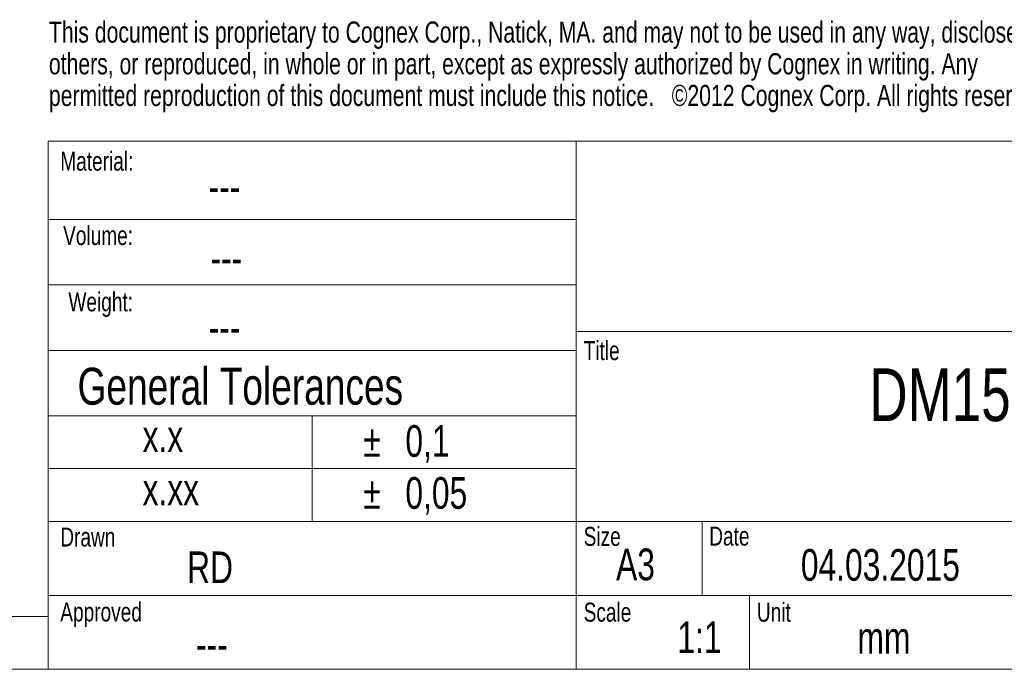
# Model space of a CAD drawing. Header units: millimetres. Extents: x 5 to 415, y 5 to 292.
# Tile 36 of 57: x 242 to 336, y 5 to 67. Entities that reach past the tile are written whole.
import ezdxf

# ---------------------------------------------------------------- set-up
doc = ezdxf.new("R2010")
doc.units = ezdxf.units.MM
doc.styles.add('SLDTEXTSTYLE0', font='TXT', dxfattribs={"width": 0.75})

# ---------------------------------------------------------------- blocks, each defined once
blk = doc.blocks.new('SW_NOTE_0')
at = {"color": 0, "linetype": 'Continuous', "lineweight": 0, "char_height": 3, "attachment_point": 1, "style": 'SLDTEXTSTYLE0'}
for s, insert in [('%%p', (0, 3.867)), ('0,1', (3.982, 3.867))]:
    blk.add_mtext(s, dxfattribs=dict(at, insert=insert))
blk = doc.blocks.new('SW_NOTE_1')
at = {"color": 0, "linetype": 'Continuous', "lineweight": 0, "char_height": 3, "attachment_point": 1, "style": 'SLDTEXTSTYLE0'}
for s, insert in [('%%p', (0, 3.867)), ('0,05', (3.982, 3.867))]:
    blk.add_mtext(s, dxfattribs=dict(at, insert=insert))
blk = doc.blocks.new('SW_NOTE_2')
at = {"color": 0, "linetype": 'Continuous', "lineweight": 0, "char_height": 2, "attachment_point": 1, "style": 'SLDTEXTSTYLE0'}
for s, insert in [('This document is proprietary to Cognex Corp., Natick, MA. and may not to be used in any way, disclosed to', (0, 2.578)), ('others, or reproduced, in whole or in part, except as expressly authorized by Cognex in writing. Any', (0, -0.422)), ('permitted reproduction of this document must include this notice.   ©2012 Cognex Corp. All rights reserved.', (0, -3.422))]:
    blk.add_mtext(s, dxfattribs=dict(at, insert=insert))

msp = doc.modelspace()

# ---------------------------------------------------------------- linework, layer by layer
at = {"color": 7, "linetype": 'Continuous', "lineweight": 0}
for p, q in [((245, 55), (415, 55)), ((245, 55), (245, 5)), ((295, 37), (295, 55)), ((295, 47.6), (245, 47.6)), ((295, 41.4), (245, 41.4)), ((415, 37), (295, 37)), ((295, 5), (295, 37)), ((295, 35.2), (245, 35.2)), ((295, 29), (245, 29)), ((270, 29), (270, 19)), ((295, 24), (245, 24)), ((295, 19), (245, 19)), ((295, 19), (415, 19)), ((306.933, 19), (306.933, 12)), ((295, 12), (245, 12)), ((295, 12), (415, 12)), ((311.412, 12), (311.412, 5)), ((9.996, 10), (245, 10)), ((5, 5), (415, 5))]:
    msp.add_line(p, q, dxfattribs=at)

# ---------------------------------------------------------------- block references
for name, p in [('SW_NOTE_2', (245.063, 63.761)), ('SW_NOTE_0', (274.835, 24.253)), ('SW_NOTE_1', (274.835, 19.333))]:
    msp.add_blockref(name, p, dxfattribs=at)

# ---------------------------------------------------------------- texts
at = {"color": 7, "linetype": 'Continuous', "lineweight": 0, "style": 'SLDTEXTSTYLE0'}
for s, insert, char_height, attachment_point in [('Material:', (246.141, 54.015), 1.8, 1), ('---', (260.183, 52.206), 3, 1), ('Volume:', (246.407, 46.978), 1.8, 1), ('---', (260.358, 45.456), 3, 1), ('Weight:', (246.909, 40.696), 1.8, 1), ('---', (260.197, 38.902), 3, 1), ('Title', (295.696, 36.079), 1.8, 1), ('General Tolerances', (247.775, 33.557), 3.5, 1), ('DM150 USB, Manual Focus', (353.826, 33.5), 5, 2), ('x.x', (253.933, 28.565), 3, 1), ('x.xx', (253.933, 23.542), 3, 1), ('Drawn', (246.141, 18.427), 1.8, 1), ('Size', (295.696, 18.486), 1.8, 1), ('Date', (307.588, 18.513), 1.8, 1), ('RD', (260.324, 16.158), 3, 2), ('A3', (300.604, 16.431), 3, 2), ('04.03.2015', (323.793, 16.385), 3, 2), ('Approved', (246.141, 11.334), 1.8, 1), ('Scale', (295.696, 11.309), 1.8, 1), ('Unit', (312.098, 11.309), 1.8, 1), ('1:1', (306.664, 9.534), 3, 2), ('mm', (321.623, 9.488), 3, 1), ('---', (260.495, 8.881), 3, 2)]:
    msp.add_mtext(s, dxfattribs=dict(at, insert=insert, char_height=char_height, attachment_point=attachment_point))

doc.saveas('drawing.dxf')
